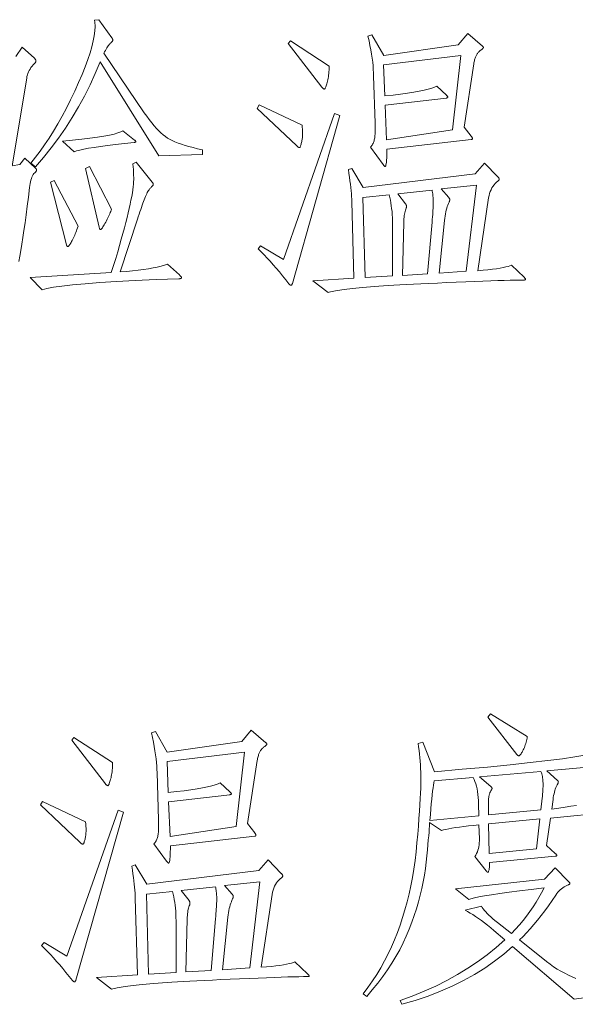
# Model space of a CAD drawing. Extents: x 0 to 1189, y 0 to 841.
# Tile 16 of 132: x 75.05 to 84.48, y 45.45 to 62.17. Entities that reach past the tile are written whole.
import ezdxf

# ---------------------------------------------------------------- set-up
doc = ezdxf.new("R2010")
doc.units = 0

msp = doc.modelspace()

# ---------------------------------------------------------------- linework, layer by layer
at = {"color": 7, "lineweight": 13}
for points in [[(78.155, 59.876), (77.416, 59.854), (76.419, 61.454), (76.336, 61.255), (76.248, 61.06), (76.153, 60.87), (76.053, 60.685), (75.946, 60.504), (75.833, 60.328), (75.714, 60.156), (75.589, 59.989), (75.458, 59.827), (75.321, 59.67), (75.241, 59.733), (75.321, 59.831), (75.4, 59.934), (75.477, 60.043), (75.553, 60.157), (75.629, 60.276), (75.703, 60.401), (75.776, 60.531), (75.848, 60.667), (75.919, 60.808), (75.988, 60.955), (76.054, 61.101), (76.113, 61.238), (76.165, 61.367), (76.21, 61.489), (76.248, 61.602), (76.279, 61.708), (76.303, 61.806), (76.32, 61.895), (76.331, 61.977), (76.334, 62.051), (76.334, 62.063), (76.334, 62.075), (76.333, 62.087), (76.332, 62.098), (76.331, 62.109), (76.33, 62.119), (76.329, 62.129), (76.327, 62.138), (76.326, 62.147), (76.324, 62.156), (76.397, 62.167), (76.619, 61.86), (76.622, 61.855), (76.625, 61.85), (76.627, 61.846), (76.629, 61.841), (76.631, 61.837), (76.632, 61.833), (76.634, 61.829), (76.634, 61.825), (76.635, 61.822), (76.635, 61.818), (76.635, 61.815), (76.633, 61.811), (76.631, 61.807), (76.628, 61.802), (76.624, 61.797), (76.62, 61.792), (76.614, 61.786), (76.608, 61.779), (76.601, 61.773), (76.593, 61.765), (76.584, 61.757), (76.575, 61.747), (76.565, 61.735), (76.555, 61.721), (76.544, 61.705), (76.533, 61.687), (76.521, 61.667), (76.508, 61.646), (76.495, 61.622), (76.482, 61.597), (77.168, 60.588), (77.211, 60.527), (77.253, 60.47), (77.294, 60.416), (77.335, 60.367), (77.375, 60.322), (77.414, 60.281), (77.452, 60.244), (77.489, 60.212), (77.526, 60.183), (77.561, 60.158), (77.599, 60.136), (77.642, 60.114), (77.689, 60.093), (77.741, 60.072), (77.798, 60.052), (77.86, 60.032), (77.927, 60.013), (77.998, 59.995), (78.074, 59.977), (78.155, 59.96)], [(82.658, 61.934), (82.906, 61.718), (82.91, 61.716), (82.912, 61.714), (82.915, 61.711), (82.917, 61.709), (82.918, 61.707), (82.92, 61.704), (82.921, 61.702), (82.922, 61.699), (82.922, 61.697), (82.922, 61.694), (82.922, 61.691), (82.921, 61.688), (82.918, 61.685), (82.915, 61.681), (82.911, 61.676), (82.906, 61.672), (82.9, 61.667), (82.894, 61.661), (82.886, 61.655), (82.877, 61.649), (82.869, 61.643), (82.86, 61.636), (82.852, 61.628), (82.844, 61.621), (82.837, 61.612), (82.829, 61.604), (82.822, 61.595), (82.816, 61.585), (82.81, 61.575), (82.804, 61.565), (82.798, 61.554), (82.792, 61.542), (82.787, 61.529), (82.782, 61.516), (82.778, 61.502), (82.773, 61.486), (82.769, 61.47), (82.766, 61.453), (82.762, 61.436), (82.759, 61.417), (82.595, 60.345), (82.716, 60.187), (82.72, 60.182), (82.724, 60.177), (82.727, 60.172), (82.73, 60.168), (82.732, 60.164), (82.734, 60.16), (82.736, 60.157), (82.737, 60.153), (82.737, 60.15), (82.738, 60.147), (82.737, 60.145), (82.737, 60.143), (82.736, 60.141), (82.734, 60.139), (82.732, 60.138), (82.73, 60.136), (82.727, 60.135), (82.724, 60.135), (82.72, 60.134), (82.716, 60.134), (81.286, 59.971), (81.286, 59.914), (81.285, 59.864), (81.283, 59.82), (81.281, 59.781), (81.278, 59.749), (81.274, 59.722), (81.27, 59.702), (81.266, 59.687), (81.26, 59.678), (81.254, 59.675), (81.252, 59.675), (81.25, 59.676), (81.247, 59.678), (81.244, 59.68), (81.241, 59.683), (81.238, 59.686), (81.234, 59.69), (81.23, 59.695), (81.227, 59.701), (81.222, 59.707), (81.006, 60.002), (81.016, 60.014), (81.026, 60.026), (81.034, 60.039), (81.042, 60.053), (81.05, 60.066), (81.056, 60.081), (81.062, 60.095), (81.067, 60.11), (81.071, 60.126), (81.075, 60.142), (81.078, 60.16), (81.08, 60.179), (81.082, 60.201), (81.084, 60.224), (81.085, 60.25), (81.086, 60.277), (81.086, 60.307), (81.086, 60.339), (81.086, 60.373), (81.085, 60.409), (81.059, 61.211), (81.058, 61.265), (81.055, 61.323), (81.05, 61.383), (81.044, 61.446), (81.035, 61.512), (81.025, 61.581), (81.012, 61.653), (80.998, 61.728), (80.982, 61.806), (80.964, 61.887), (81.032, 61.908), (81.233, 61.56), (82.495, 61.739)], [(80.304, 61.38), (80.304, 61.347), (80.303, 61.315), (80.301, 61.284), (80.299, 61.254), (80.296, 61.226), (80.293, 61.198), (80.288, 61.172), (80.284, 61.147), (80.278, 61.123), (80.272, 61.1), (80.266, 61.079), (80.26, 61.06), (80.255, 61.044), (80.249, 61.029), (80.245, 61.017), (80.24, 61.007), (80.236, 60.999), (80.232, 60.994), (80.228, 60.991), (80.225, 60.989), (80.221, 60.99), (80.218, 60.991), (80.214, 60.992), (80.21, 60.995), (80.206, 60.997), (80.202, 61.001), (80.197, 61.005), (80.193, 61.01), (80.188, 61.015), (80.183, 61.021), (79.612, 61.76), (79.649, 61.808)], [(82.542, 61.56), (81.228, 61.401), (81.249, 60.873), (81.389, 60.888), (81.517, 60.904), (81.634, 60.919), (81.74, 60.935), (81.834, 60.951), (81.916, 60.968), (81.987, 60.985), (82.046, 61.002), (82.094, 61.019), (82.13, 61.037), (82.294, 60.884), (82.299, 60.88), (82.304, 60.876), (82.308, 60.872), (82.311, 60.869), (82.314, 60.865), (82.316, 60.862), (82.318, 60.859), (82.319, 60.857), (82.32, 60.854), (82.321, 60.852), (82.32, 60.85), (82.319, 60.848), (82.318, 60.846), (82.316, 60.845), (82.314, 60.843), (82.311, 60.841), (82.308, 60.84), (82.304, 60.839), (82.299, 60.837), (82.294, 60.836), (81.254, 60.715), (81.281, 60.129), (82.4, 60.298)], [(79.845, 60.377), (79.847, 60.362), (79.848, 60.348), (79.85, 60.333), (79.851, 60.319), (79.853, 60.304), (79.854, 60.29), (79.854, 60.276), (79.855, 60.262), (79.855, 60.248), (79.855, 60.235), (79.855, 60.221), (79.854, 60.206), (79.854, 60.192), (79.852, 60.177), (79.851, 60.162), (79.849, 60.146), (79.846, 60.131), (79.843, 60.115), (79.84, 60.098), (79.837, 60.081), (79.833, 60.065), (79.829, 60.051), (79.826, 60.038), (79.822, 60.027), (79.818, 60.018), (79.815, 60.011), (79.811, 60.005), (79.807, 60), (79.803, 59.998), (79.8, 59.997), (79.796, 59.997), (79.792, 59.998), (79.788, 60), (79.783, 60.002), (79.778, 60.005), (79.773, 60.008), (79.767, 60.013), (79.762, 60.017), (79.756, 60.023), (79.75, 60.029), (79.084, 60.662), (79.116, 60.72)], [(80.489, 60.541), (79.681, 57.69), (79.679, 57.684), (79.677, 57.679), (79.674, 57.674), (79.672, 57.67), (79.67, 57.666), (79.667, 57.663), (79.665, 57.661), (79.662, 57.66), (79.66, 57.659), (79.657, 57.658), (79.655, 57.659), (79.652, 57.659), (79.649, 57.661), (79.645, 57.663), (79.642, 57.665), (79.639, 57.668), (79.635, 57.671), (79.631, 57.675), (79.627, 57.68), (79.623, 57.685), (79.568, 57.753), (79.514, 57.82), (79.461, 57.884), (79.408, 57.947), (79.355, 58.007), (79.303, 58.065), (79.252, 58.121), (79.201, 58.175), (79.15, 58.226), (79.1, 58.276), (79.143, 58.329), (79.528, 58.097), (80.399, 60.572)], [(77.005, 60.124), (77.009, 60.121), (77.012, 60.118), (77.015, 60.115), (77.018, 60.112), (77.02, 60.109), (77.022, 60.107), (77.024, 60.104), (77.025, 60.102), (77.025, 60.099), (77.026, 60.097), (77.025, 60.095), (77.024, 60.093), (77.023, 60.091), (77.021, 60.09), (77.018, 60.088), (77.014, 60.087), (77.01, 60.085), (77.005, 60.084), (77, 60.083), (76.994, 60.081), (76.831, 60.065), (76.681, 60.048), (76.546, 60.032), (76.424, 60.016), (76.316, 60), (76.221, 59.984), (76.14, 59.968), (76.073, 59.953), (76.02, 59.938), (75.98, 59.923), (75.78, 60.103), (75.951, 60.12), (76.106, 60.137), (76.247, 60.154), (76.372, 60.172), (76.482, 60.19), (76.577, 60.208), (76.656, 60.226), (76.721, 60.244), (76.77, 60.263), (76.804, 60.282)], [(77.765, 57.833), (77.772, 57.826), (77.778, 57.821), (77.784, 57.815), (77.788, 57.81), (77.792, 57.805), (77.796, 57.8), (77.798, 57.796), (77.8, 57.792), (77.801, 57.788), (77.802, 57.785), (77.801, 57.782), (77.8, 57.779), (77.797, 57.777), (77.794, 57.775), (77.79, 57.773), (77.785, 57.772), (77.778, 57.771), (77.771, 57.77), (77.763, 57.769), (77.754, 57.769), (77.368, 57.754), (77.016, 57.738), (76.699, 57.721), (76.415, 57.703), (76.166, 57.685), (75.952, 57.665), (75.772, 57.645), (75.626, 57.624), (75.514, 57.602), (75.437, 57.579), (75.231, 57.79), (76.609, 57.875), (76.647, 57.997), (76.683, 58.115), (76.717, 58.228), (76.748, 58.336), (76.778, 58.44), (76.806, 58.539), (76.832, 58.633), (76.855, 58.723), (76.877, 58.808), (76.896, 58.888), (76.914, 58.964), (76.93, 59.036), (76.943, 59.103), (76.955, 59.166), (76.966, 59.225), (76.974, 59.279), (76.98, 59.329), (76.985, 59.375), (76.988, 59.416), (76.989, 59.453), (76.989, 59.487), (76.988, 59.52), (76.987, 59.551), (76.986, 59.58), (76.985, 59.608), (76.983, 59.634), (76.981, 59.658), (76.979, 59.681), (76.976, 59.703), (76.973, 59.722), (77.031, 59.749), (77.3, 59.411), (77.304, 59.407), (77.308, 59.403), (77.311, 59.399), (77.314, 59.395), (77.316, 59.391), (77.318, 59.387), (77.319, 59.383), (77.32, 59.379), (77.321, 59.375), (77.321, 59.371), (77.321, 59.368), (77.319, 59.363), (77.317, 59.358), (77.314, 59.353), (77.31, 59.348), (77.305, 59.342), (77.299, 59.335), (77.293, 59.328), (77.285, 59.321), (77.276, 59.313), (77.267, 59.304), (77.258, 59.294), (77.249, 59.281), (77.239, 59.266), (77.23, 59.25), (77.22, 59.232), (77.21, 59.211), (77.2, 59.189), (77.189, 59.165), (77.179, 59.139), (77.168, 59.111), (77.157, 59.082), (77.145, 59.05), (77.133, 59.017), (77.121, 58.981), (77.108, 58.944), (77.094, 58.905), (77.081, 58.865), (77.067, 58.822), (77.052, 58.778), (76.762, 57.885), (76.869, 57.894), (76.971, 57.904), (77.067, 57.915), (77.156, 57.927), (77.239, 57.939), (77.317, 57.953), (77.388, 57.968), (77.453, 57.983), (77.511, 58), (77.564, 58.017)], [(76.614, 58.952), (76.607, 58.932), (76.6, 58.912), (76.592, 58.892), (76.583, 58.871), (76.573, 58.849), (76.563, 58.826), (76.551, 58.803), (76.54, 58.779), (76.527, 58.755), (76.514, 58.73), (76.5, 58.706), (76.488, 58.684), (76.477, 58.665), (76.467, 58.649), (76.458, 58.635), (76.45, 58.624), (76.443, 58.615), (76.438, 58.608), (76.433, 58.605), (76.429, 58.603), (76.426, 58.604), (76.423, 58.605), (76.42, 58.607), (76.417, 58.61), (76.415, 58.614), (76.412, 58.619), (76.41, 58.624), (76.407, 58.63), (76.405, 58.638), (76.403, 58.646), (76.17, 59.643), (76.239, 59.675)], [(83.397, 58.002), (83.614, 57.796), (83.619, 57.791), (83.623, 57.786), (83.627, 57.781), (83.631, 57.777), (83.634, 57.773), (83.636, 57.77), (83.638, 57.766), (83.639, 57.764), (83.64, 57.761), (83.64, 57.759), (83.64, 57.757), (83.639, 57.755), (83.638, 57.753), (83.636, 57.752), (83.634, 57.751), (83.631, 57.75), (83.627, 57.749), (83.623, 57.749), (83.619, 57.748), (83.614, 57.748), (83.545, 57.748), (83.466, 57.747), (83.377, 57.745), (83.277, 57.742), (83.167, 57.739), (83.047, 57.735), (82.916, 57.73), (82.774, 57.724), (82.623, 57.718), (82.46, 57.711), (82.297, 57.704), (82.143, 57.697), (81.998, 57.69), (81.862, 57.683), (81.734, 57.677), (81.615, 57.671), (81.505, 57.665), (81.404, 57.659), (81.311, 57.653), (81.228, 57.648), (81.15, 57.643), (81.076, 57.637), (81.006, 57.632), (80.938, 57.626), (80.875, 57.621), (80.814, 57.615), (80.758, 57.61), (80.704, 57.604), (80.654, 57.598), (80.607, 57.592), (80.564, 57.587), (80.523, 57.581), (80.484, 57.575), (80.449, 57.57), (80.415, 57.564), (80.385, 57.558), (80.357, 57.553), (80.331, 57.548), (80.308, 57.542), (80.288, 57.537), (80.029, 57.732), (80.726, 57.78), (80.689, 59.078), (80.688, 59.121), (80.685, 59.166), (80.682, 59.214), (80.677, 59.264), (80.672, 59.317), (80.666, 59.373), (80.659, 59.431), (80.65, 59.492), (80.641, 59.556), (80.631, 59.622), (80.689, 59.643), (80.885, 59.316), (82.785, 59.548), (82.943, 59.733), (83.165, 59.501), (83.17, 59.496), (83.175, 59.491), (83.179, 59.486), (83.182, 59.481), (83.185, 59.477), (83.187, 59.473), (83.189, 59.469), (83.19, 59.465), (83.191, 59.462), (83.192, 59.459), (83.191, 59.455), (83.191, 59.452), (83.19, 59.449), (83.188, 59.446), (83.186, 59.443), (83.184, 59.44), (83.181, 59.436), (83.178, 59.433), (83.174, 59.43), (83.17, 59.427), (83.146, 59.408), (83.124, 59.387), (83.103, 59.364), (83.084, 59.338), (83.067, 59.311), (83.053, 59.281), (83.04, 59.249), (83.029, 59.216), (83.019, 59.18), (83.012, 59.142), (82.827, 57.906), (82.918, 57.914), (83, 57.922), (83.076, 57.931), (83.144, 57.939), (83.205, 57.949), (83.258, 57.958), (83.304, 57.969), (83.343, 57.979), (83.374, 57.99)], [(76.044, 58.661), (76.035, 58.634), (76.026, 58.608), (76.017, 58.582), (76.008, 58.557), (75.998, 58.533), (75.988, 58.509), (75.978, 58.486), (75.968, 58.464), (75.957, 58.442), (75.946, 58.421), (75.935, 58.402), (75.925, 58.384), (75.916, 58.369), (75.908, 58.355), (75.9, 58.344), (75.893, 58.335), (75.887, 58.328), (75.881, 58.322), (75.876, 58.319), (75.872, 58.318), (75.869, 58.319), (75.865, 58.319), (75.862, 58.321), (75.859, 58.322), (75.857, 58.325), (75.855, 58.328), (75.853, 58.331), (75.851, 58.335), (75.85, 58.34), (75.848, 58.345), (75.579, 59.406), (75.637, 59.437)], [(82.806, 59.358), (82.204, 59.295), (82.336, 59.147), (82.339, 59.143), (82.342, 59.139), (82.344, 59.135), (82.346, 59.131), (82.348, 59.127), (82.35, 59.124), (82.351, 59.12), (82.352, 59.117), (82.352, 59.113), (82.352, 59.11), (82.352, 59.107), (82.352, 59.103), (82.351, 59.1), (82.35, 59.096), (82.35, 59.092), (82.348, 59.087), (82.347, 59.083), (82.345, 59.078), (82.344, 59.073), (82.342, 59.068), (82.33, 59.045), (82.32, 59.02), (82.31, 58.993), (82.301, 58.965), (82.293, 58.935), (82.285, 58.903), (82.278, 58.869), (82.272, 58.833), (82.267, 58.796), (82.262, 58.756), (82.173, 57.864), (82.632, 57.896)], [(81.381, 57.817), (81.381, 58.698), (81.38, 58.753), (81.379, 58.806), (81.376, 58.858), (81.372, 58.91), (81.366, 58.96), (81.36, 59.009), (81.352, 59.057), (81.344, 59.104), (81.334, 59.15), (81.323, 59.195), (80.879, 59.147), (80.916, 57.79)], [(82.051, 58.73), (82.055, 58.775), (82.059, 58.818), (82.062, 58.858), (82.065, 58.896), (82.067, 58.931), (82.069, 58.963), (82.07, 58.993), (82.072, 59.021), (82.072, 59.045), (82.072, 59.068), (82.072, 59.089), (82.072, 59.11), (82.07, 59.131), (82.069, 59.151), (82.067, 59.172), (82.065, 59.193), (82.062, 59.213), (82.059, 59.233), (82.055, 59.254), (82.051, 59.274), (81.471, 59.21), (81.603, 59.041), (81.606, 59.036), (81.608, 59.031), (81.611, 59.027), (81.613, 59.022), (81.614, 59.018), (81.616, 59.014), (81.617, 59.01), (81.618, 59.006), (81.618, 59.003), (81.618, 58.999), (81.618, 58.996), (81.618, 58.993), (81.618, 58.99), (81.618, 58.987), (81.617, 58.983), (81.617, 58.98), (81.616, 58.977), (81.615, 58.974), (81.614, 58.971), (81.613, 58.968), (81.606, 58.951), (81.6, 58.933), (81.594, 58.912), (81.589, 58.891), (81.584, 58.867), (81.58, 58.842), (81.577, 58.815), (81.574, 58.787), (81.572, 58.757), (81.571, 58.725), (81.55, 57.827), (81.977, 57.854)], [(83.667, 49.998), (83.663, 49.973), (83.659, 49.949), (83.654, 49.925), (83.648, 49.901), (83.642, 49.878), (83.634, 49.856), (83.626, 49.834), (83.618, 49.813), (83.608, 49.792), (83.598, 49.771), (83.588, 49.752), (83.578, 49.735), (83.569, 49.72), (83.561, 49.707), (83.554, 49.696), (83.547, 49.687), (83.541, 49.68), (83.536, 49.675), (83.531, 49.672), (83.527, 49.671), (83.523, 49.671), (83.519, 49.672), (83.516, 49.673), (83.512, 49.675), (83.509, 49.676), (83.506, 49.679), (83.502, 49.682), (83.499, 49.685), (83.496, 49.688), (83.492, 49.692), (82.996, 50.326), (83.044, 50.384)], [(76.63, 49.555), (76.629, 49.522), (76.628, 49.49), (76.627, 49.459), (76.625, 49.429), (76.622, 49.401), (76.618, 49.373), (76.614, 49.347), (76.609, 49.322), (76.604, 49.298), (76.598, 49.275), (76.592, 49.254), (76.586, 49.235), (76.58, 49.219), (76.575, 49.204), (76.57, 49.192), (76.566, 49.182), (76.561, 49.174), (76.557, 49.169), (76.554, 49.166), (76.551, 49.164), (76.547, 49.165), (76.544, 49.166), (76.54, 49.167), (76.536, 49.169), (76.532, 49.172), (76.528, 49.176), (76.523, 49.18), (76.518, 49.185), (76.513, 49.19), (76.508, 49.196), (75.938, 49.935), (75.975, 49.983)], [(78.984, 50.109), (79.232, 49.893), (79.235, 49.891), (79.238, 49.889), (79.24, 49.886), (79.242, 49.884), (79.244, 49.882), (79.246, 49.879), (79.247, 49.877), (79.247, 49.874), (79.248, 49.872), (79.248, 49.869), (79.248, 49.866), (79.246, 49.863), (79.244, 49.86), (79.241, 49.856), (79.237, 49.851), (79.232, 49.847), (79.226, 49.842), (79.219, 49.836), (79.212, 49.83), (79.203, 49.824), (79.194, 49.818), (79.186, 49.811), (79.178, 49.803), (79.17, 49.796), (79.162, 49.787), (79.155, 49.779), (79.148, 49.77), (79.142, 49.76), (79.135, 49.75), (79.129, 49.74), (79.124, 49.729), (79.118, 49.717), (79.113, 49.704), (79.108, 49.691), (79.104, 49.676), (79.099, 49.661), (79.095, 49.645), (79.091, 49.628), (79.088, 49.611), (79.084, 49.592), (78.921, 48.52), (79.042, 48.362), (79.046, 48.357), (79.05, 48.352), (79.053, 48.347), (79.056, 48.343), (79.058, 48.339), (79.06, 48.335), (79.061, 48.332), (79.062, 48.328), (79.063, 48.325), (79.063, 48.322), (79.063, 48.32), (79.062, 48.318), (79.061, 48.316), (79.06, 48.314), (79.058, 48.313), (79.056, 48.311), (79.053, 48.31), (79.05, 48.31), (79.046, 48.309), (79.042, 48.309), (77.612, 48.146), (77.611, 48.089), (77.61, 48.039), (77.609, 47.995), (77.607, 47.956), (77.604, 47.924), (77.6, 47.897), (77.596, 47.877), (77.591, 47.862), (77.586, 47.853), (77.58, 47.85), (77.578, 47.85), (77.575, 47.851), (77.573, 47.853), (77.57, 47.855), (77.567, 47.858), (77.563, 47.861), (77.56, 47.865), (77.556, 47.87), (77.552, 47.876), (77.548, 47.882), (77.332, 48.177), (77.342, 48.189), (77.351, 48.201), (77.36, 48.214), (77.368, 48.227), (77.375, 48.241), (77.382, 48.255), (77.388, 48.27), (77.393, 48.285), (77.397, 48.301), (77.4, 48.317), (77.403, 48.335), (77.406, 48.354), (77.408, 48.375), (77.41, 48.399), (77.411, 48.425), (77.412, 48.452), (77.412, 48.482), (77.412, 48.514), (77.412, 48.548), (77.411, 48.584), (77.385, 49.386), (77.384, 49.44), (77.381, 49.498), (77.376, 49.558), (77.369, 49.621), (77.361, 49.687), (77.35, 49.756), (77.338, 49.828), (77.324, 49.903), (77.308, 49.981), (77.29, 50.062), (77.358, 50.083), (77.559, 49.735), (78.821, 49.914)], [(78.868, 49.735), (77.554, 49.576), (77.575, 49.048), (77.715, 49.063), (77.843, 49.078), (77.96, 49.094), (78.065, 49.11), (78.159, 49.126), (78.242, 49.143), (78.313, 49.16), (78.372, 49.177), (78.42, 49.194), (78.456, 49.212), (78.62, 49.059), (78.625, 49.055), (78.629, 49.051), (78.633, 49.047), (78.637, 49.044), (78.64, 49.04), (78.642, 49.037), (78.644, 49.034), (78.645, 49.032), (78.646, 49.029), (78.646, 49.027), (78.646, 49.025), (78.645, 49.023), (78.644, 49.021), (78.642, 49.02), (78.64, 49.018), (78.637, 49.016), (78.633, 49.015), (78.629, 49.014), (78.625, 49.012), (78.62, 49.011), (77.58, 48.89), (77.606, 48.304), (78.725, 48.473)], [(83.92, 48.953), (83.923, 48.978), (83.926, 49.003), (83.928, 49.028), (83.93, 49.052), (83.932, 49.075), (83.933, 49.099), (83.934, 49.122), (83.935, 49.144), (83.936, 49.166), (83.936, 49.188), (83.936, 49.21), (83.934, 49.232), (83.933, 49.253), (83.93, 49.275), (83.927, 49.297), (83.923, 49.319), (83.918, 49.341), (83.912, 49.363), (83.906, 49.385), (83.899, 49.407), (82.854, 49.312), (83.049, 49.149), (83.053, 49.145), (83.057, 49.142), (83.06, 49.139), (83.063, 49.136), (83.065, 49.133), (83.067, 49.131), (83.068, 49.128), (83.069, 49.125), (83.07, 49.122), (83.07, 49.12), (83.07, 49.117), (83.069, 49.114), (83.068, 49.11), (83.067, 49.106), (83.065, 49.102), (83.063, 49.097), (83.06, 49.092), (83.057, 49.087), (83.053, 49.081), (83.049, 49.075), (83.045, 49.068), (83.041, 49.061), (83.037, 49.054), (83.034, 49.046), (83.031, 49.037), (83.027, 49.028), (83.025, 49.019), (83.022, 49.009), (83.02, 48.998), (83.017, 48.988), (83.015, 48.976), (83.014, 48.962), (83.012, 48.947), (83.011, 48.93), (83.009, 48.912), (83.008, 48.892), (83.008, 48.87), (83.007, 48.847), (83.007, 48.822), (83.007, 48.795), (83.007, 48.668), (83.899, 48.753)], [(82.843, 48.652), (82.838, 48.853), (82.837, 48.911), (82.834, 48.965), (82.83, 49.017), (82.824, 49.067), (82.815, 49.113), (82.806, 49.156), (82.794, 49.197), (82.78, 49.235), (82.765, 49.27), (82.748, 49.302), (82.088, 49.244), (82.082, 49.212), (82.075, 49.173), (82.068, 49.126), (82.061, 49.07), (82.054, 49.007), (82.046, 48.936), (82.039, 48.857), (82.031, 48.771), (82.023, 48.676), (82.014, 48.573)], [(76.17, 48.552), (76.172, 48.537), (76.174, 48.523), (76.176, 48.508), (76.177, 48.494), (76.178, 48.479), (76.179, 48.465), (76.18, 48.451), (76.181, 48.437), (76.181, 48.423), (76.181, 48.41), (76.181, 48.396), (76.18, 48.381), (76.179, 48.367), (76.178, 48.352), (76.176, 48.337), (76.174, 48.321), (76.172, 48.306), (76.169, 48.29), (76.166, 48.273), (76.163, 48.256), (76.159, 48.24), (76.155, 48.226), (76.151, 48.213), (76.148, 48.202), (76.144, 48.193), (76.14, 48.185), (76.137, 48.18), (76.133, 48.175), (76.129, 48.173), (76.126, 48.172), (76.122, 48.172), (76.118, 48.173), (76.113, 48.175), (76.109, 48.177), (76.104, 48.18), (76.099, 48.183), (76.093, 48.187), (76.088, 48.192), (76.082, 48.198), (76.075, 48.204), (75.41, 48.837), (75.442, 48.895)], [(76.814, 48.716), (76.007, 45.865), (76.005, 45.859), (76.002, 45.854), (76, 45.849), (75.998, 45.845), (75.996, 45.841), (75.993, 45.838), (75.991, 45.836), (75.988, 45.835), (75.986, 45.834), (75.983, 45.833), (75.98, 45.834), (75.977, 45.834), (75.974, 45.836), (75.971, 45.838), (75.968, 45.84), (75.964, 45.843), (75.961, 45.846), (75.957, 45.85), (75.953, 45.855), (75.949, 45.86), (75.894, 45.928), (75.84, 45.995), (75.786, 46.059), (75.733, 46.122), (75.681, 46.182), (75.629, 46.24), (75.577, 46.296), (75.526, 46.35), (75.476, 46.401), (75.426, 46.451), (75.468, 46.504), (75.854, 46.271), (76.725, 48.747)], [(83.883, 48.6), (83.012, 48.515), (83.023, 48.014), (83.825, 48.093)], [(79.723, 46.176), (79.94, 45.971), (79.945, 45.965), (79.949, 45.961), (79.953, 45.956), (79.957, 45.952), (79.959, 45.948), (79.962, 45.945), (79.964, 45.941), (79.965, 45.938), (79.966, 45.936), (79.966, 45.934), (79.966, 45.932), (79.965, 45.93), (79.964, 45.928), (79.962, 45.927), (79.959, 45.926), (79.957, 45.925), (79.953, 45.924), (79.949, 45.924), (79.945, 45.923), (79.94, 45.923), (79.871, 45.923), (79.792, 45.922), (79.703, 45.92), (79.603, 45.917), (79.493, 45.914), (79.372, 45.91), (79.241, 45.905), (79.1, 45.899), (78.948, 45.893), (78.786, 45.886), (78.623, 45.879), (78.469, 45.872), (78.324, 45.865), (78.187, 45.858), (78.06, 45.852), (77.941, 45.846), (77.831, 45.84), (77.73, 45.834), (77.637, 45.828), (77.554, 45.823), (77.476, 45.817), (77.402, 45.812), (77.331, 45.807), (77.264, 45.801), (77.201, 45.796), (77.14, 45.79), (77.083, 45.785), (77.03, 45.779), (76.98, 45.773), (76.933, 45.767), (76.89, 45.762), (76.849, 45.756), (76.81, 45.75), (76.774, 45.745), (76.741, 45.739), (76.711, 45.733), (76.683, 45.728), (76.657, 45.723), (76.634, 45.717), (76.614, 45.712), (76.355, 45.907), (77.052, 45.955), (77.015, 47.253), (77.014, 47.296), (77.011, 47.341), (77.008, 47.389), (77.003, 47.439), (76.998, 47.492), (76.992, 47.548), (76.984, 47.606), (76.976, 47.667), (76.967, 47.731), (76.957, 47.797), (77.015, 47.818), (77.21, 47.491), (79.111, 47.723), (79.269, 47.908), (79.491, 47.676), (79.496, 47.671), (79.5, 47.666), (79.504, 47.661), (79.508, 47.656), (79.511, 47.652), (79.513, 47.648), (79.515, 47.644), (79.516, 47.64), (79.517, 47.637), (79.517, 47.633), (79.517, 47.63), (79.517, 47.627), (79.515, 47.624), (79.514, 47.621), (79.512, 47.618), (79.51, 47.614), (79.507, 47.611), (79.504, 47.608), (79.5, 47.605), (79.496, 47.602), (79.472, 47.583), (79.449, 47.562), (79.429, 47.538), (79.41, 47.513), (79.393, 47.486), (79.378, 47.456), (79.365, 47.424), (79.354, 47.391), (79.345, 47.355), (79.338, 47.317), (79.153, 46.081), (79.243, 46.089), (79.326, 46.097), (79.402, 46.106), (79.47, 46.114), (79.531, 46.124), (79.584, 46.133), (79.63, 46.144), (79.668, 46.154), (79.699, 46.165)], [(79.132, 47.533), (78.53, 47.47), (78.662, 47.322), (78.665, 47.318), (78.668, 47.314), (78.67, 47.31), (78.672, 47.306), (78.674, 47.302), (78.675, 47.299), (78.677, 47.295), (78.677, 47.292), (78.678, 47.288), (78.678, 47.285), (78.678, 47.282), (78.678, 47.278), (78.677, 47.275), (78.676, 47.271), (78.675, 47.267), (78.674, 47.262), (78.673, 47.258), (78.671, 47.253), (78.669, 47.248), (78.667, 47.243), (78.656, 47.22), (78.646, 47.195), (78.636, 47.168), (78.627, 47.14), (78.619, 47.11), (78.611, 47.077), (78.604, 47.044), (78.598, 47.008), (78.593, 46.971), (78.588, 46.931), (78.498, 46.039), (78.958, 46.071)], [(77.707, 45.992), (77.707, 46.873), (77.706, 46.928), (77.704, 46.981), (77.701, 47.033), (77.697, 47.084), (77.692, 47.135), (77.686, 47.184), (77.678, 47.232), (77.669, 47.279), (77.66, 47.325), (77.649, 47.37), (77.205, 47.322), (77.242, 45.965)], [(78.377, 46.905), (78.381, 46.95), (78.385, 46.993), (78.388, 47.033), (78.391, 47.071), (78.393, 47.106), (78.395, 47.138), (78.396, 47.168), (78.397, 47.196), (78.398, 47.22), (78.398, 47.243), (78.398, 47.264), (78.397, 47.285), (78.396, 47.306), (78.395, 47.326), (78.393, 47.347), (78.391, 47.368), (78.388, 47.388), (78.385, 47.408), (78.381, 47.429), (78.377, 47.449), (77.796, 47.385), (77.928, 47.216), (77.931, 47.211), (77.934, 47.206), (77.936, 47.202), (77.938, 47.197), (77.94, 47.193), (77.942, 47.189), (77.943, 47.185), (77.944, 47.181), (77.944, 47.177), (77.944, 47.174), (77.944, 47.171), (77.944, 47.168), (77.944, 47.165), (77.943, 47.162), (77.943, 47.158), (77.942, 47.155), (77.942, 47.152), (77.941, 47.149), (77.94, 47.146), (77.939, 47.143), (77.932, 47.126), (77.925, 47.107), (77.92, 47.087), (77.914, 47.066), (77.91, 47.042), (77.906, 47.017), (77.903, 46.99), (77.9, 46.962), (77.898, 46.932), (77.897, 46.9), (77.876, 46.002), (78.303, 46.029)]]:
    msp.add_lwpolyline(points, close=True, dxfattribs=at)
for points in [[(74.988, 61.544), (75.099, 61.702), (75.305, 61.512), (75.31, 61.507), (75.314, 61.502), (75.318, 61.497), (75.322, 61.492), (75.324, 61.488), (75.327, 61.483), (75.329, 61.479), (75.33, 61.475), (75.331, 61.471), (75.331, 61.467), (75.331, 61.463), (75.33, 61.459), (75.329, 61.455), (75.327, 61.451), (75.324, 61.447), (75.322, 61.442), (75.318, 61.437), (75.314, 61.433), (75.31, 61.428), (75.305, 61.422), (75.283, 61.4), (75.264, 61.377), (75.246, 61.353), (75.23, 61.329), (75.216, 61.305), (75.204, 61.28), (75.193, 61.254), (75.185, 61.228), (75.178, 61.201), (75.173, 61.174), (74.925, 59.686), (75.057, 59.707), (75.141, 59.817), (75.321, 59.649), (75.325, 59.645), (75.328, 59.642), (75.331, 59.639), (75.334, 59.635), (75.336, 59.632), (75.338, 59.629), (75.34, 59.625), (75.341, 59.622), (75.341, 59.618), (75.342, 59.614), (75.341, 59.61), (75.34, 59.607), (75.339, 59.602), (75.337, 59.598), (75.334, 59.594), (75.33, 59.589), (75.326, 59.585), (75.321, 59.58), (75.316, 59.575), (75.31, 59.569), (75.297, 59.554), (75.284, 59.537), (75.273, 59.518), (75.263, 59.496), (75.253, 59.472), (75.245, 59.445), (75.237, 59.416), (75.231, 59.385), (75.225, 59.352), (75.22, 59.316), (75.201, 59.154), (75.183, 59.001), (75.164, 58.855), (75.145, 58.718), (75.127, 58.588), (75.109, 58.467), (75.091, 58.354), (75.073, 58.248), (75.056, 58.151), (75.038, 58.062)], [(85.087, 48.716), (84.063, 48.615), (83.994, 48.151), (84.142, 48.014), (84.147, 48.009), (84.151, 48.005), (84.155, 48.002), (84.159, 47.998), (84.162, 47.994), (84.164, 47.991), (84.166, 47.988), (84.167, 47.985), (84.168, 47.982), (84.168, 47.979), (84.168, 47.977), (84.167, 47.975), (84.166, 47.973), (84.164, 47.971), (84.162, 47.969), (84.159, 47.968), (84.155, 47.967), (84.151, 47.967), (84.147, 47.966), (84.142, 47.966), (83.028, 47.86), (83.028, 47.829), (83.027, 47.802), (83.025, 47.777), (83.023, 47.756), (83.02, 47.738), (83.017, 47.723), (83.012, 47.712), (83.008, 47.703), (83.002, 47.698), (82.996, 47.697), (82.994, 47.697), (82.992, 47.698), (82.989, 47.699), (82.987, 47.7), (82.984, 47.702), (82.982, 47.704), (82.979, 47.707), (82.976, 47.71), (82.973, 47.714), (82.97, 47.718), (82.78, 47.961), (82.795, 47.986), (82.808, 48.012), (82.82, 48.039), (82.83, 48.067), (82.838, 48.097), (82.844, 48.127), (82.849, 48.159), (82.852, 48.192), (82.854, 48.226), (82.854, 48.262), (82.848, 48.499), (82.757, 48.49), (82.671, 48.48), (82.591, 48.471), (82.518, 48.461), (82.451, 48.452), (82.39, 48.442), (82.336, 48.433), (82.288, 48.423), (82.245, 48.414), (82.21, 48.404), (82.009, 48.541), (82.008, 48.514), (82.007, 48.477), (82.004, 48.432), (82, 48.378), (81.995, 48.315), (81.988, 48.243), (81.981, 48.163), (81.972, 48.074), (81.962, 47.975), (81.951, 47.868), (81.938, 47.757), (81.921, 47.645), (81.901, 47.532), (81.877, 47.419), (81.85, 47.305), (81.82, 47.191), (81.786, 47.076), (81.748, 46.96), (81.707, 46.845), (81.663, 46.728), (81.615, 46.612), (81.561, 46.496), (81.502, 46.38), (81.438, 46.265), (81.368, 46.151), (81.294, 46.037), (81.214, 45.923), (81.129, 45.81), (81.038, 45.697), (80.943, 45.585), (80.885, 45.633), (80.964, 45.74), (81.04, 45.85), (81.112, 45.962), (81.18, 46.075), (81.244, 46.191), (81.305, 46.309), (81.362, 46.428), (81.415, 46.55), (81.464, 46.674), (81.51, 46.799), (81.552, 46.927), (81.592, 47.058), (81.628, 47.191), (81.661, 47.326), (81.691, 47.465), (81.718, 47.605), (81.742, 47.748), (81.763, 47.894), (81.781, 48.042), (81.795, 48.193), (81.808, 48.341), (81.819, 48.479), (81.829, 48.609), (81.837, 48.73), (81.845, 48.842), (81.851, 48.945), (81.855, 49.039), (81.859, 49.124), (81.861, 49.2), (81.861, 49.267), (81.861, 49.33), (81.859, 49.392), (81.857, 49.455), (81.854, 49.517), (81.849, 49.578), (81.844, 49.64), (81.838, 49.701), (81.831, 49.761), (81.823, 49.822), (81.814, 49.882), (81.893, 49.903), (82.094, 49.402), (82.565, 49.442), (82.992, 49.481), (83.376, 49.519), (83.717, 49.555), (84.014, 49.589), (84.267, 49.622), (84.477, 49.654), (84.643, 49.684)], [(85.066, 49.513), (83.999, 49.418), (84.179, 49.254), (84.182, 49.252), (84.184, 49.25), (84.187, 49.248), (84.189, 49.245), (84.191, 49.243), (84.192, 49.241), (84.193, 49.238), (84.194, 49.236), (84.194, 49.233), (84.195, 49.23), (84.194, 49.228), (84.194, 49.225), (84.194, 49.222), (84.193, 49.219), (84.192, 49.215), (84.191, 49.212), (84.189, 49.208), (84.188, 49.204), (84.186, 49.2), (84.184, 49.196), (84.173, 49.176), (84.162, 49.155), (84.152, 49.132), (84.143, 49.108), (84.135, 49.083), (84.128, 49.055), (84.121, 49.027), (84.115, 48.997), (84.109, 48.965), (84.105, 48.932), (84.084, 48.768), (84.201, 48.783), (84.309, 48.799), (84.409, 48.814), (84.501, 48.83)], [(85.488, 45.68), (84.464, 45.543), (83.419, 46.435), (83.27, 46.306), (83.112, 46.183), (82.946, 46.067), (82.771, 45.959), (82.587, 45.857), (82.395, 45.762), (82.194, 45.675), (81.984, 45.594), (81.766, 45.52), (81.539, 45.453), (81.508, 45.517), (81.716, 45.593), (81.918, 45.676), (82.113, 45.764), (82.302, 45.859), (82.483, 45.959), (82.657, 46.065), (82.825, 46.176), (82.986, 46.294), (83.14, 46.417), (83.287, 46.546), (83.102, 46.704), (83.047, 46.751), (82.993, 46.794), (82.94, 46.836), (82.889, 46.874), (82.839, 46.91), (82.791, 46.944), (82.744, 46.975), (82.698, 47.003), (82.654, 47.029), (82.611, 47.053), (82.891, 47.121), (82.904, 47.098), (82.92, 47.073), (82.939, 47.047), (82.962, 47.021), (82.987, 46.993), (83.015, 46.965), (83.047, 46.936), (83.082, 46.905), (83.119, 46.874), (83.16, 46.842), (83.397, 46.657), (83.467, 46.729), (83.533, 46.803), (83.596, 46.877), (83.656, 46.952), (83.713, 47.029), (83.767, 47.107), (83.818, 47.185), (83.865, 47.265), (83.91, 47.346), (83.952, 47.428), (83.734, 47.402), (83.536, 47.378), (83.358, 47.355), (83.2, 47.333), (83.062, 47.313), (82.944, 47.294), (82.847, 47.276), (82.769, 47.26), (82.712, 47.246), (82.674, 47.232), (82.447, 47.412), (83.962, 47.575), (84.142, 47.771), (84.369, 47.538), (84.373, 47.534), (84.376, 47.53), (84.38, 47.527), (84.382, 47.523), (84.385, 47.519), (84.387, 47.516), (84.388, 47.513), (84.389, 47.51), (84.39, 47.507), (84.39, 47.504), (84.39, 47.502), (84.389, 47.499), (84.388, 47.496), (84.386, 47.494), (84.383, 47.492), (84.38, 47.489), (84.377, 47.487), (84.373, 47.485), (84.369, 47.483), (84.364, 47.48), (84.339, 47.471), (84.315, 47.46), (84.291, 47.447), (84.269, 47.432), (84.247, 47.416), (84.227, 47.397), (84.207, 47.377), (84.188, 47.355), (84.17, 47.332), (84.152, 47.306), (84.089, 47.214), (84.026, 47.125), (83.964, 47.04), (83.901, 46.959), (83.84, 46.881), (83.778, 46.807), (83.717, 46.736), (83.656, 46.669), (83.595, 46.606), (83.535, 46.546), (83.994, 46.182), (84.054, 46.136), (84.115, 46.092), (84.177, 46.052), (84.239, 46.015), (84.302, 45.98), (84.366, 45.948), (84.429, 45.919), (84.494, 45.893)]]:
    msp.add_lwpolyline(points, dxfattribs=at)

doc.saveas('drawing.dxf')
